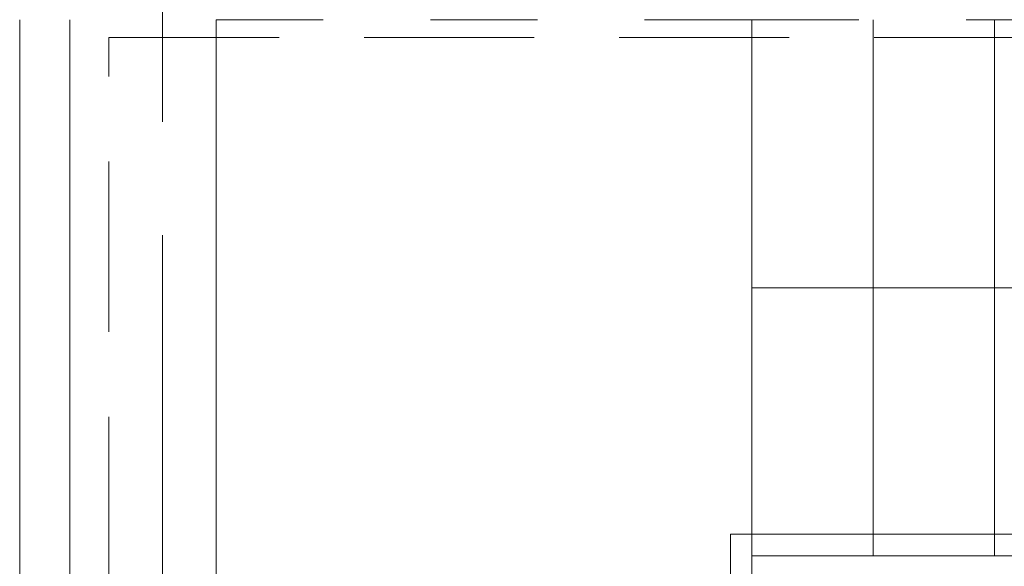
# Model space of a CAD drawing. Header units: centimetres. Extents: x -2424 to 2260, y -130 to 3012.
# Tile 12 of 81: x -1253 to -977, y 1680 to 1833. Entities that reach past the tile are written whole.
import ezdxf

# ---------------------------------------------------------------- set-up
doc = ezdxf.new("R2010")
doc.units = ezdxf.units.CM
for name, pattern in [('Dash', [60, 30, -30]), ('Hidden', [71.4375, 47.625, -23.8125]), ('Oś', [222.25, 127, -31.75, 31.75, -31.75])]:
    doc.linetypes.add(name, pattern=pattern)
for name, color, linetype, lineweight in [('A-DETL', 90, 'Continuous', 9), ('A-DETL-THIN', 151, 'Continuous', 9), ('A-WALL', 113, 'Continuous', 13), ('S-GRID', 1, 'Continuous', 13), ('S-STRS', 31, 'Continuous', 13), ('S-STRS-MBND', 31, 'Continuous', 13)]:
    doc.layers.add(name, color=color, linetype=linetype, lineweight=lineweight)

msp = doc.modelspace()

# ---------------------------------------------------------------- linework, layer by layer
at = {"layer": 'A-DETL', "color": 251, "linetype": 'Hidden', "lineweight": 9}
for p, q in [((-1227.62, 1828.33), (-576.62, 1828.33)), ((-1227.62, 1388.83), (-1227.62, 1828.33))]:
    msp.add_line(p, q, dxfattribs=at)
at = {"layer": 'A-DETL-THIN', "color": 251, "lineweight": 9}
for p, q in [((-1047.62, 1758.33), (-741.62, 1758.33)), ((-1053.62, 1527.33), (-1053.62, 1689.33)), ((-1053.62, 1689.33), (-735.62, 1689.33)), ((-1047.62, 1683.33), (-741.62, 1683.33)), ((-1047.62, 1533.33), (-1047.62, 1683.33))]:
    msp.add_line(p, q, dxfattribs=at)
at = {"layer": 'A-WALL', "color": 251, "lineweight": 9}
for p, q in [((-1252.62, 1833.33), (-1252.62, 1663.33)), ((-1238.62, 1663.33), (-1238.62, 1833.33))]:
    msp.add_line(p, q, dxfattribs=at)
at = {"layer": 'S-GRID', "color": 251, "linetype": 'Oś', "lineweight": 9}
msp.add_line((-1212.62, 2884.27), (-1212.62, 27.13), dxfattribs=at)
at = {"layer": 'S-STRS', "color": 251, "lineweight": 9}
for p, q in [((-1197.62, 1833.33), (-1197.62, 1676.33)), ((-1047.62, 1833.33), (-1047.62, 1683.33)), ((-1047.62, 1833.33), (-1047.62, 1683.33)), ((-1013.62, 1833.33), (-1013.62, 1683.33)), ((-1013.62, 1833.33), (-1013.62, 1683.33)), ((-979.62, 1833.33), (-979.62, 1683.33)), ((-979.62, 1833.33), (-979.62, 1683.33)), ((-1047.62, 1676.33), (-1047.62, 1683.33)), ((-1047.62, 1683.33), (-1013.62, 1683.33)), ((-1013.62, 1683.33), (-979.62, 1683.33)), ((-979.62, 1683.33), (-945.62, 1683.33))]:
    msp.add_line(p, q, dxfattribs=at)
at = {"layer": 'S-STRS-MBND', "color": 251, "linetype": 'Dash', "lineweight": 9}
for p, q in [((-1197.62, 1833.33), (-1197.62, 1676.33)), ((-1047.62, 1833.33), (-1197.62, 1833.33)), ((-1047.62, 1833.33), (-1047.62, 1683.33)), ((-1047.62, 1833.33), (-741.62, 1833.33)), ((-1047.62, 1833.33), (-1047.62, 1683.33)), ((-1013.62, 1833.33), (-1013.62, 1683.33)), ((-1013.62, 1833.33), (-1013.62, 1683.33)), ((-979.62, 1833.33), (-979.62, 1683.33)), ((-979.62, 1833.33), (-979.62, 1683.33)), ((-1047.62, 1676.33), (-1047.62, 1683.33)), ((-1047.62, 1683.33), (-741.62, 1683.33))]:
    msp.add_line(p, q, dxfattribs=at)

doc.saveas('drawing.dxf')
